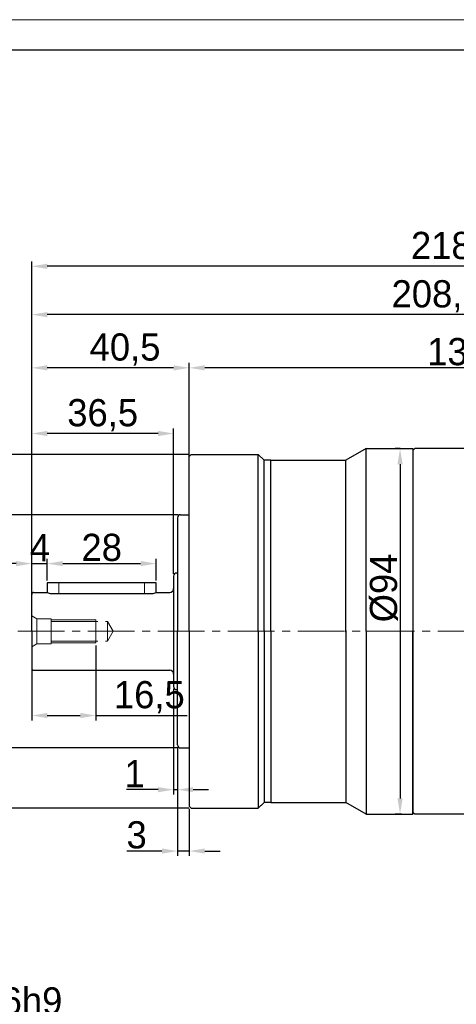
# Model space of a CAD drawing. Header units: millimetres. Extents: x 7426 to 8085, y -867 to -401.
# Tile 5 of 7: x 7653 to 7765, y -654 to -401. Entities that reach past the tile are written whole.
import ezdxf

# ---------------------------------------------------------------- set-up
doc = ezdxf.new("R2010")
doc.units = ezdxf.units.MM
doc.header["$PDSIZE"] = -5
doc.linetypes.add('点画线', pattern=[18, 12, -2, 2, -2])
doc.layers.get('0').update_dxf_attribs({"lineweight": 18})
doc.layers.get('Defpoints').update_dxf_attribs({"lineweight": 18})
for name, color, linetype, lineweight in [('7中心线层', 7, '点画线', 18), ('图框_外框线', 7, 'Continuous', 18), ('尺寸线层', 3, 'Continuous', 18), ('粗实线', 7, 'Continuous', 40)]:
    doc.layers.add(name, color=color, linetype=linetype, lineweight=lineweight)
doc.styles.add('工程字', font='txt')
doc.dimstyles.new('ISO-25', dxfattribs={"dimtxt": 7, "dimasz": 4, "dimexe": 1.25, "dimexo": 0.625, "dimtad": 1, "dimtxsty": '工程字', "dimcen": 2, "dimdle": 8, "dimadec": 0, "dimazin": 0, "dimtfac": 1, "dimtmove": 0, "dimatfit": 3, "dimfxl": 1, "dimarcsym": 0})

# ---------------------------------------------------------------- blocks, each defined once
blk = doc.blocks.new('*D76')
at = {"layer": 'Defpoints', "color": 0}
for p in [(7656.22, -476.54), (7656.22, -548.01), (7864.73, -578.54)]:
    blk.add_point(p, dxfattribs=at)
at = {"layer": '尺寸线层', "color": 0, "lineweight": -2}
for p, q in [((7656.22, -547.38), (7656.22, -475.29)), ((7864.73, -577.91), (7864.73, -475.29)), ((7860.73, -476.54), (7660.22, -476.54))]:
    blk.add_line(p, q, dxfattribs=at)
at = {"layer": '尺寸线层', "color": 0}
for points in [[(7660.22, -475.87), (7660.22, -477.21), (7656.22, -476.54)], [(7860.73, -477.21), (7860.73, -475.87), (7864.73, -476.54)]]:
    blk.add_solid(points, dxfattribs=at)
at = {"layer": '尺寸线层', "color": 0, "insert": (7760.48, -471.83), "char_height": 7, "attachment_point": 5, "style": '工程字'}
blk.add_mtext('208,5', dxfattribs=at)
blk = doc.blocks.new('*D79')
at = {"layer": 'Defpoints', "color": 0}
for p in [(7656.22, -464.1), (7656.22, -548.01), (7874.73, -616.51)]:
    blk.add_point(p, dxfattribs=at)
at = {"layer": '尺寸线层', "color": 0, "lineweight": -2}
for p, q in [((7656.22, -547.38), (7656.22, -462.85)), ((7874.73, -615.88), (7874.73, -462.85)), ((7870.73, -464.1), (7660.22, -464.1))]:
    blk.add_line(p, q, dxfattribs=at)
at = {"layer": '尺寸线层', "color": 0}
for points in [[(7660.22, -463.44), (7660.22, -464.77), (7656.22, -464.1)], [(7870.73, -464.77), (7870.73, -463.44), (7874.73, -464.1)]]:
    blk.add_solid(points, dxfattribs=at)
at = {"layer": '尺寸线层', "color": 0, "insert": (7765.47, -459.39), "char_height": 7, "attachment_point": 5, "style": '工程字'}
blk.add_mtext('218,5', dxfattribs=at)
blk = doc.blocks.new('*D80')
at = {"layer": 'Defpoints', "color": 0}
for p in [(7656.23, -490.22), (7696.73, -513.57), (7656.23, -546.01)]:
    blk.add_point(p, dxfattribs=at)
at = {"layer": '尺寸线层', "color": 0, "lineweight": -2}
for p, q in [((7656.23, -545.38), (7656.23, -488.97)), ((7692.73, -490.22), (7660.23, -490.22)), ((7696.73, -512.95), (7696.73, -488.97))]:
    blk.add_line(p, q, dxfattribs=at)
at = {"layer": '尺寸线层', "color": 0}
for points in [[(7660.23, -489.56), (7660.23, -490.89), (7656.23, -490.22)], [(7692.73, -490.89), (7692.73, -489.56), (7696.73, -490.22)]]:
    blk.add_solid(points, dxfattribs=at)
at = {"layer": '尺寸线层', "color": 0, "insert": (7680.23, -485.51), "char_height": 7, "attachment_point": 5, "style": '工程字'}
blk.add_mtext('40,5', dxfattribs=at)
blk = doc.blocks.new('*D81')
at = {"layer": 'Defpoints', "color": 0}
for p in [(7751.59, -511.01), (7750.95, -605.01), (7751.93, -605.01)]:
    blk.add_point(p, dxfattribs=at)
at = {"layer": '尺寸线层', "color": 0, "lineweight": -2}
for p, q in [((7750.96, -511.01), (7749.7, -511.01)), ((7750.95, -515.01), (7750.95, -601.01)), ((7751.3, -605.01), (7749.7, -605.01))]:
    blk.add_line(p, q, dxfattribs=at)
at = {"layer": '尺寸线层', "color": 0}
for points in [[(7751.61, -515.01), (7750.28, -515.01), (7750.95, -511.01)], [(7750.28, -601.01), (7751.61, -601.01), (7750.95, -605.01)]]:
    blk.add_solid(points, dxfattribs=at)
at = {"layer": '尺寸线层', "color": 0, "insert": (7746.82, -546.85), "char_height": 7, "attachment_point": 5, "rotation": 90, "style": '工程字'}
blk.add_mtext('%%c94{}{{\\H0.7x;}{}}', dxfattribs=at)
blk = doc.blocks.new('*D82')
at = {"layer": 'Defpoints', "color": 0}
for p in [(7696.73, -490.22), (7696.73, -513.57), (7834.73, -558.01)]:
    blk.add_point(p, dxfattribs=at)
at = {"layer": '尺寸线层', "color": 0, "lineweight": -2}
for p, q in [((7696.73, -512.95), (7696.73, -488.97)), ((7830.73, -490.22), (7700.73, -490.22)), ((7834.73, -557.38), (7834.73, -488.97))]:
    blk.add_line(p, q, dxfattribs=at)
at = {"layer": '尺寸线层', "color": 0}
for points in [[(7700.73, -489.56), (7700.73, -490.89), (7696.73, -490.22)], [(7830.73, -490.89), (7830.73, -489.56), (7834.73, -490.22)]]:
    blk.add_solid(points, dxfattribs=at)
at = {"layer": '尺寸线层', "color": 0, "insert": (7765.73, -486.1), "char_height": 7, "attachment_point": 5, "style": '工程字'}
blk.add_mtext('138', dxfattribs=at)
blk = doc.blocks.new('*D85')
at = {"layer": 'Defpoints', "color": 0}
for p in [(7678.7, -658.04), (7672.7, -665.88), (7678.7, -665.88)]:
    blk.add_point(p, dxfattribs=at)
at = {"layer": '尺寸线层', "color": 0, "lineweight": -2}
for p, q in [((7668.7, -658.04), (7647.9, -658.04)), ((7672.7, -665.26), (7672.7, -656.79)), ((7672.7, -658.04), (7678.7, -658.04)), ((7678.7, -665.26), (7678.7, -656.79)), ((7682.7, -658.04), (7686.7, -658.04))]:
    blk.add_line(p, q, dxfattribs=at)
at = {"layer": '尺寸线层', "color": 0}
for points in [[(7668.7, -658.7), (7668.7, -657.37), (7672.7, -658.04)], [(7682.7, -657.37), (7682.7, -658.7), (7678.7, -658.04)]]:
    blk.add_solid(points, dxfattribs=at)
at = {"layer": '尺寸线层', "color": 0, "insert": (7656.3, -653.14), "char_height": 7, "attachment_point": 5, "style": '工程字'}
blk.add_mtext('6h9', dxfattribs=at)
blk = doc.blocks.new('*D87')
at = {"layer": 'Defpoints', "color": 0}
for p in [(7694.53, -528.01), (7642.36, -588.01), (7694.53, -588.01)]:
    blk.add_point(p, dxfattribs=at)
at = {"layer": '尺寸线层', "color": 0, "lineweight": -2}
for p, q in [((7693.9, -528.01), (7641.11, -528.01)), ((7642.36, -532.01), (7642.36, -584.01)), ((7693.9, -588.01), (7641.11, -588.01))]:
    blk.add_line(p, q, dxfattribs=at)
at = {"layer": '尺寸线层', "color": 0}
for points in [[(7643.02, -532.01), (7641.69, -532.01), (7642.36, -528.01)], [(7641.69, -584.01), (7643.02, -584.01), (7642.36, -588.01)]]:
    blk.add_solid(points, dxfattribs=at)
at = {"layer": '尺寸线层', "color": 0, "insert": (7638.23, -558.01), "char_height": 7, "attachment_point": 5, "rotation": 90, "style": '工程字'}
blk.add_mtext('%%C60h7', dxfattribs=at)
blk = doc.blocks.new('*D88')
at = {"layer": 'Defpoints', "color": 0}
for p in [(7656.23, -507.12), (7692.73, -543.81), (7656.23, -546.01)]:
    blk.add_point(p, dxfattribs=at)
at = {"layer": '尺寸线层', "color": 0, "lineweight": -2}
for p, q in [((7656.23, -545.38), (7656.23, -505.87)), ((7692.73, -543.18), (7692.73, -505.87)), ((7688.73, -507.12), (7660.23, -507.12))]:
    blk.add_line(p, q, dxfattribs=at)
at = {"layer": '尺寸线层', "color": 0}
for points in [[(7660.23, -506.45), (7660.23, -507.78), (7656.23, -507.12)], [(7688.73, -507.78), (7688.73, -506.45), (7692.73, -507.12)]]:
    blk.add_solid(points, dxfattribs=at)
at = {"layer": '尺寸线层', "color": 0, "insert": (7674.48, -502.41), "char_height": 7, "attachment_point": 5, "style": '工程字'}
blk.add_mtext('36,5', dxfattribs=at)
blk = doc.blocks.new('*D89')
at = {"layer": 'Defpoints', "color": 0}
for p in [(7697.23, -512.51), (7631.27, -603.51), (7697.23, -603.51)]:
    blk.add_point(p, dxfattribs=at)
at = {"layer": '尺寸线层', "color": 0, "lineweight": -2}
for p, q in [((7696.6, -512.51), (7630.02, -512.51)), ((7631.27, -516.51), (7631.27, -599.51)), ((7696.6, -603.51), (7630.02, -603.51))]:
    blk.add_line(p, q, dxfattribs=at)
at = {"layer": '尺寸线层', "color": 0}
for points in [[(7631.94, -516.51), (7630.61, -516.51), (7631.27, -512.51)], [(7630.61, -599.51), (7631.94, -599.51), (7631.27, -603.51)]]:
    blk.add_solid(points, dxfattribs=at)
at = {"layer": '尺寸线层', "color": 0, "insert": (7627.15, -558.01), "char_height": 7, "attachment_point": 5, "rotation": 90, "style": '工程字'}
blk.add_mtext('%%c91{}{{\\H0.7x;}{}}', dxfattribs=at)
blk = doc.blocks.new('*D90')
at = {"layer": 'Defpoints', "color": 0}
for p in [(7660.23, -540.58), (7660.23, -545.59), (7656.23, -549.09)]:
    blk.add_point(p, dxfattribs=at)
at = {"layer": '尺寸线层', "color": 0, "lineweight": -2}
for p, q in [((7656.23, -548.47), (7656.23, -539.33)), ((7660.23, -544.97), (7660.23, -539.33)), ((7652.23, -540.58), (7648.23, -540.58)), ((7656.23, -540.58), (7660.23, -540.58)), ((7664.23, -540.58), (7668.23, -540.58))]:
    blk.add_line(p, q, dxfattribs=at)
at = {"layer": '尺寸线层', "color": 0}
for points in [[(7652.23, -541.25), (7652.23, -539.92), (7656.23, -540.58)], [(7664.23, -539.92), (7664.23, -541.25), (7660.23, -540.58)]]:
    blk.add_solid(points, dxfattribs=at)
at = {"layer": '尺寸线层', "color": 0, "insert": (7658.34, -536.46), "char_height": 7, "attachment_point": 5, "style": '工程字'}
blk.add_mtext('4', dxfattribs=at)
blk = doc.blocks.new('*D91')
at = {"layer": 'Defpoints', "color": 0}
for p in [(7688.23, -540.58), (7660.23, -545.59), (7688.23, -545.59)]:
    blk.add_point(p, dxfattribs=at)
at = {"layer": '尺寸线层', "color": 0, "lineweight": -2}
for p, q in [((7660.23, -544.97), (7660.23, -539.33)), ((7688.23, -544.97), (7688.23, -539.33)), ((7664.23, -540.58), (7684.23, -540.58))]:
    blk.add_line(p, q, dxfattribs=at)
at = {"layer": '尺寸线层', "color": 0}
for points in [[(7664.23, -539.92), (7664.23, -541.25), (7660.23, -540.58)], [(7684.23, -541.25), (7684.23, -539.92), (7688.23, -540.58)]]:
    blk.add_solid(points, dxfattribs=at)
at = {"layer": '尺寸线层', "color": 0, "insert": (7674.23, -536.46), "char_height": 7, "attachment_point": 5, "style": '工程字'}
blk.add_mtext('28', dxfattribs=at)
blk = doc.blocks.new('*D92')
at = {"layer": 'Defpoints', "color": 0}
for p in [(7656.23, -557.38), (7672.73, -561.01), (7672.73, -579.67)]:
    blk.add_point(p, dxfattribs=at)
at = {"layer": '尺寸线层', "color": 0, "lineweight": -2}
for p, q in [((7656.23, -558.01), (7656.23, -580.92)), ((7672.73, -561.63), (7672.73, -580.92)), ((7660.23, -579.67), (7668.73, -579.67)), ((7672.73, -579.67), (7696.24, -579.67))]:
    blk.add_line(p, q, dxfattribs=at)
at = {"layer": '尺寸线层', "color": 0}
for points in [[(7660.23, -579), (7660.23, -580.33), (7656.23, -579.67)], [(7668.73, -580.33), (7668.73, -579), (7672.73, -579.67)]]:
    blk.add_solid(points, dxfattribs=at)
at = {"layer": '尺寸线层', "color": 0, "insert": (7686.48, -574.95), "char_height": 7, "attachment_point": 5, "style": '工程字'}
blk.add_mtext('16,5', dxfattribs=at)
blk = doc.blocks.new('*D93')
at = {"layer": 'Defpoints', "color": 0}
for p in [(7692.73, -572.21), (7693.73, -587.21), (7693.73, -598.74)]:
    blk.add_point(p, dxfattribs=at)
at = {"layer": '尺寸线层', "color": 0, "lineweight": -2}
for p, q in [((7692.73, -572.83), (7692.73, -599.99)), ((7693.73, -587.83), (7693.73, -599.99)), ((7688.73, -598.74), (7680.62, -598.74)), ((7692.73, -598.74), (7693.73, -598.74)), ((7697.73, -598.74), (7701.73, -598.74))]:
    blk.add_line(p, q, dxfattribs=at)
at = {"layer": '尺寸线层', "color": 0}
for points in [[(7688.73, -599.41), (7688.73, -598.08), (7692.73, -598.74)], [(7697.73, -598.08), (7697.73, -599.41), (7693.73, -598.74)]]:
    blk.add_solid(points, dxfattribs=at)
at = {"layer": '尺寸线层', "color": 0, "insert": (7682.67, -594.62), "char_height": 7, "attachment_point": 5, "style": '工程字'}
blk.add_mtext('1', dxfattribs=at)
blk = doc.blocks.new('*D94')
at = {"layer": 'Defpoints', "color": 0}
for p in [(7693.73, -587.21), (7696.73, -603.01), (7693.73, -614.54)]:
    blk.add_point(p, dxfattribs=at)
at = {"layer": '尺寸线层', "color": 0, "lineweight": -2}
for p, q in [((7693.73, -587.83), (7693.73, -615.79)), ((7696.73, -603.63), (7696.73, -615.79)), ((7689.73, -614.54), (7680.68, -614.54)), ((7696.73, -614.54), (7693.73, -614.54)), ((7700.73, -614.54), (7704.73, -614.54))]:
    blk.add_line(p, q, dxfattribs=at)
at = {"layer": '尺寸线层', "color": 0}
for points in [[(7689.73, -615.2), (7689.73, -613.87), (7693.73, -614.54)], [(7700.73, -613.87), (7700.73, -615.2), (7696.73, -614.54)]]:
    blk.add_solid(points, dxfattribs=at)
at = {"layer": '尺寸线层', "color": 0, "insert": (7683.21, -610.41), "char_height": 7, "attachment_point": 5, "style": '工程字'}
blk.add_mtext('3', dxfattribs=at)

msp = doc.modelspace()

# ---------------------------------------------------------------- linework, layer by layer
at = {"color": 7, "linetype": 'Continuous', "lineweight": 15}
for p, q in [((7754.2272, -511.0083), (7742.2272, -511.0083)), ((7754.2272, -558.0083), (7742.2272, -558.0083))]:
    msp.add_line(p, q, dxfattribs=at)
at = {"layer": '7中心线层'}
for p, q in [((7663.2271, -545.5083), (7663.2271, -548.2899)), ((7685.2271, -548.2899), (7685.2271, -545.5083)), ((7656.2271, -554.0083), (7657.5262, -554.7583)), ((7656.2271, -554.0083), (7656.2271, -562.0083)), ((7657.5262, -554.7583), (7657.5262, -558.0083)), ((7657.5262, -554.7583), (7661.2271, -554.7583)), ((7661.2271, -554.7583), (7661.2271, -558.0083)), ((7661.2271, -555.0083), (7672.7271, -555.0083)), ((7661.2271, -555.5083), (7675.7271, -555.5083)), ((7672.7271, -558.0083), (7672.7271, -555.0083)), ((7675.7271, -555.5083), (7675.7271, -558.0083)), ((7677.1705, -558.0083), (7675.7271, -555.5083)), ((7652.6572, -558.0083), (7834.7272, -558.0083)), ((7657.5262, -561.2583), (7657.5262, -558.0083)), ((7661.2271, -561.2583), (7661.2271, -558.0083)), ((7672.7271, -558.0083), (7672.7271, -561.0083)), ((7675.7271, -560.5083), (7675.7271, -558.0083)), ((7677.1705, -558.0083), (7675.7271, -560.5083)), ((7656.2271, -562.0083), (7657.5262, -561.2583)), ((7657.5262, -561.2583), (7661.2271, -561.2583)), ((7661.2271, -560.5083), (7675.7271, -560.5083)), ((7661.2271, -561.0083), (7672.7271, -561.0083))]:
    msp.add_line(p, q, dxfattribs=at)
at = {"layer": '图框_外框线', "color": 3}
msp.add_lwpolyline([(7425.8823, -866.7025), (8084.9326, -866.7025), (8084.9326, -400.6599), (7425.8823, -400.6599)], close=True, dxfattribs=at)
at = {"layer": '图框_外框线', "color": 3, "lineweight": 25}
msp.add_lwpolyline([(7465.1115, -858.8567), (8077.0868, -858.8567), (8077.0868, -408.5057), (7465.1115, -408.5057)], close=True, dxfattribs=at)
at = {"layer": '粗实线', "lineweight": 30}
for p, q in [((7742.2272, -511.0084), (7737.031, -514.0084)), ((7742.2272, -511.0084), (7737.464, -513.7584)), ((7742.2272, -511.0084), (7754.2272, -511.0084)), ((7742.2272, -558.0083), (7742.2272, -511.0084)), ((7754.2272, -511.0084), (7754.2272, -558.0083)), ((7697.2272, -512.5083), (7696.7272, -513.0083)), ((7696.7272, -558.0083), (7696.7272, -513.0083)), ((7697.2272, -512.5083), (7714.4772, -512.5083)), ((7715.9771, -514.0083), (7714.4772, -512.5083)), ((7714.4772, -558.0083), (7714.4772, -512.5083)), ((7717.7272, -514.0083), (7715.9771, -514.0083)), ((7715.9771, -558.0083), (7715.9771, -514.0083)), ((7717.7272, -514.0083), (7737.031, -514.0084)), ((7717.7272, -558.0083), (7717.7272, -514.0084)), ((7737.031, -558.2582), (7737.031, -514.0083)), ((7693.7272, -528.8083), (7693.7272, -558.0083)), ((7694.5272, -528.0083), (7696.7272, -528.0083)), ((7692.7271, -543.8083), (7692.7271, -572.2083)), ((7693.5271, -543.0083), (7693.7272, -543.0083)), ((7660.2271, -545.5083), (7660.2271, -548.0083)), ((7688.2271, -545.5083), (7660.2271, -545.5083)), ((7688.2271, -548.0083), (7688.2271, -545.5083)), ((7656.2271, -558.0083), (7656.2271, -548.5083)), ((7656.7271, -548.0083), (7660.2271, -548.0083)), ((7661.2167, -548.2899), (7687.2376, -548.2899)), ((7688.2271, -548.0083), (7691.7271, -548.0083)), ((7656.2271, -558.0083), (7656.2271, -567.5083)), ((7693.7272, -587.2083), (7693.7272, -558.0083)), ((7696.7272, -558.0083), (7696.7272, -603.0083)), ((7714.4772, -558.0083), (7714.4772, -603.5083)), ((7715.9771, -557.7583), (7715.9771, -602.0083)), ((7717.7272, -558.0083), (7717.7272, -602.0083)), ((7737.031, -557.7584), (7737.031, -602.0083)), ((7742.2272, -558.0083), (7742.2272, -605.0082)), ((7754.2272, -605.0082), (7754.2272, -558.0083)), ((7656.6757, -568.0083), (7691.7271, -568.0083)), ((7693.5271, -573.0083), (7693.7272, -573.0083)), ((7694.5272, -588.0083), (7696.7272, -588.0083)), ((7715.9771, -602.0083), (7714.4772, -603.5083)), ((7715.7272, -602.2583), (7714.4772, -603.5083)), ((7717.7272, -602.0083), (7715.9771, -602.0083)), ((7717.7272, -602.0083), (7737.031, -602.0082)), ((7742.2272, -605.0082), (7737.031, -602.0082)), ((7742.2272, -605.0082), (7737.464, -602.2582)), ((7742.2272, -605.0082), (7737.464, -602.2582)), ((7697.2272, -603.5083), (7696.7272, -603.0083)), ((7697.2272, -603.5083), (7714.4772, -603.5083)), ((7742.2272, -605.0082), (7754.2272, -605.0082)), ((7742.2272, -605.0083), (7754.2272, -605.0083))]:
    msp.add_line(p, q, dxfattribs=at)
at = {"layer": '粗实线', "linetype": 'Continuous', "lineweight": 30}
for p, q in [((7754.2272, -511.5083), (7754.7272, -511.0083)), ((7768.2272, -511.0083), (7754.7272, -511.0083)), ((7754.2272, -604.5083), (7754.7272, -605.0083)), ((7754.2272, -604.5083), (7754.7272, -605.0083)), ((7768.2272, -605.0083), (7754.7272, -605.0083))]:
    msp.add_line(p, q, dxfattribs=at)
at = {"layer": '粗实线', "color": 0, "linetype": 'Continuous', "lineweight": 30}
msp.add_line((7754.2272, -511.0083), (7754.2272, -605.0083), dxfattribs=at)
msp.add_line((7754.2272, -511.0083), (7754.2272, -605.0083), dxfattribs=at)
at = {"layer": '粗实线', "lineweight": 30}
for centre, radius, start, end in [((7694.5272, -528.8083), 0.8, 90, 180), ((7693.5271, -543.8083), 0.8, 90, 180), ((7691.7271, -547.0083), 1, 270, 0), ((7656.7271, -548.5083), 0.5, 90, 180), ((7661.4552, -545.5717), 2.7286, 243.250934, 264.983953), ((7686.999, -545.5717), 2.7286, 275.016047, 296.749066), ((7656.7271, -567.5083), 0.5, 180, 270), ((7691.7271, -569.0083), 1, 0, 90), ((7693.5271, -572.2083), 0.8, 180, 270), ((7694.5272, -587.2083), 0.8, 180, 270)]:
    msp.add_arc(centre, radius, start, end, dxfattribs=at)

# ---------------------------------------------------------------- dimensions: what is measured, and where the dimension line sits
at = {"layer": '尺寸线层'}
for base, p1, p2, picture, middle in [((7656.2228, -464.103), (7874.7272, -616.5083), (7656.2228, -548.0083), '*D79', (7765.475, -464.103)), ((7656.2271, -507.1176), (7692.7271, -543.8083), (7656.2271, -546.0083), '*D88', (7674.4771, -507.1176)), ((7693.7272, -598.7438), (7692.7271, -572.2083), (7693.7272, -587.2083), '*D93', (7682.6748, -598.7438))]:
    dim = msp.add_linear_dim(base=base, p1=p1, p2=p2, dimstyle='ISO-25', dxfattribs=at)
    dim.commit()
    dim.dimension.update_dxf_attribs({"geometry": picture, "text_midpoint": middle, "dimtype": 160})
for base, p1, p2, picture, middle in [((7656.2228, -476.5415), (7864.7272, -578.5364), (7656.2228, -548.0083), '*D76', (7760.475, -476.5415)), ((7656.2271, -490.2223), (7696.7272, -513.5725), (7656.2271, -546.0083), '*D80', (7680.2272, -490.2223)), ((7660.2271, -540.5824), (7656.2271, -549.0915), (7660.2271, -545.5915), '*D90', (7658.3362, -540.5824))]:
    dim = msp.add_linear_dim(base=base, p1=p1, p2=p2, dimstyle='ISO-25', override={"dimtxsty": '工程字'}, dxfattribs=at)
    dim.commit()
    dim.dimension.update_dxf_attribs({"geometry": picture, "text_midpoint": middle, "dimtype": 160})
for base, p1, p2, picture, middle in [((7696.7272, -490.2223), (7834.7272, -558.0083), (7696.7272, -513.5725), '*D82', (7765.7272, -486.0973)), ((7693.7272, -614.5364), (7696.7272, -603.0083), (7693.7272, -587.2083), '*D94', (7683.2055, -610.4114))]:
    dim = msp.add_linear_dim(base=base, p1=p1, p2=p2, dimstyle='ISO-25', dxfattribs=at)
    dim.commit()
    dim.dimension.update_dxf_attribs({"geometry": picture, "text_midpoint": middle})
for base, p1, p2, text, picture, middle in [((7750.9482, -605.0082), (7751.5877, -511.0084), (7751.9261, -605.0082), '%%c<>{}{{\\H0.7x;}{}}', '*D81', (7750.9482, -546.8472)), ((7642.3552, -588.0083), (7694.5272, -528.0083), (7694.5272, -588.0083), '%%C<>h7', '*D87', (7642.3552, -558.0083))]:
    dim = msp.add_linear_dim(base=base, p1=p1, p2=p2, angle=90, text=text, dimstyle='ISO-25', override={"dimtxsty": '工程字'}, dxfattribs=at)
    dim.commit()
    dim.dimension.update_dxf_attribs({"geometry": picture, "text_midpoint": middle, "dimtype": 160})
dim = msp.add_linear_dim(base=(7631.2722, -603.5083), p1=(7697.2272, -512.5083), p2=(7697.2272, -603.5083), angle=90, text='%%c<>{}{{\\H0.7x;}{}}', dimstyle='ISO-25', override={"dimtxsty": '工程字'}, dxfattribs=at)
dim.commit()
dim.dimension.update_dxf_attribs({"geometry": '*D89', "text_midpoint": (7627.1472, -558.0083)})
for base, p1, p2, picture, middle in [((7688.2271, -540.5824), (7660.2271, -545.5915), (7688.2271, -545.5915), '*D91', (7674.2271, -536.4574)), ((7672.7271, -579.6662), (7656.2271, -557.3833), (7672.7271, -561.0083), '*D92', (7686.4834, -574.9546))]:
    dim = msp.add_linear_dim(base=base, p1=p1, p2=p2, dimstyle='ISO-25', override={"dimtxsty": '工程字'}, dxfattribs=at)
    dim.commit()
    dim.dimension.update_dxf_attribs({"geometry": picture, "text_midpoint": middle})
dim = msp.add_linear_dim(base=(7678.7007, -658.037), p1=(7672.7007, -665.8835), p2=(7678.7007, -665.8835), text='<>h9', dimstyle='ISO-25', override={"dimgap": 1.4, "dimtxsty": '工程字'}, dxfattribs=at)
dim.commit()
dim.dimension.update_dxf_attribs({"geometry": '*D85', "text_midpoint": (7656.3007, -658.037), "dimtype": 160})

doc.saveas('drawing.dxf')
